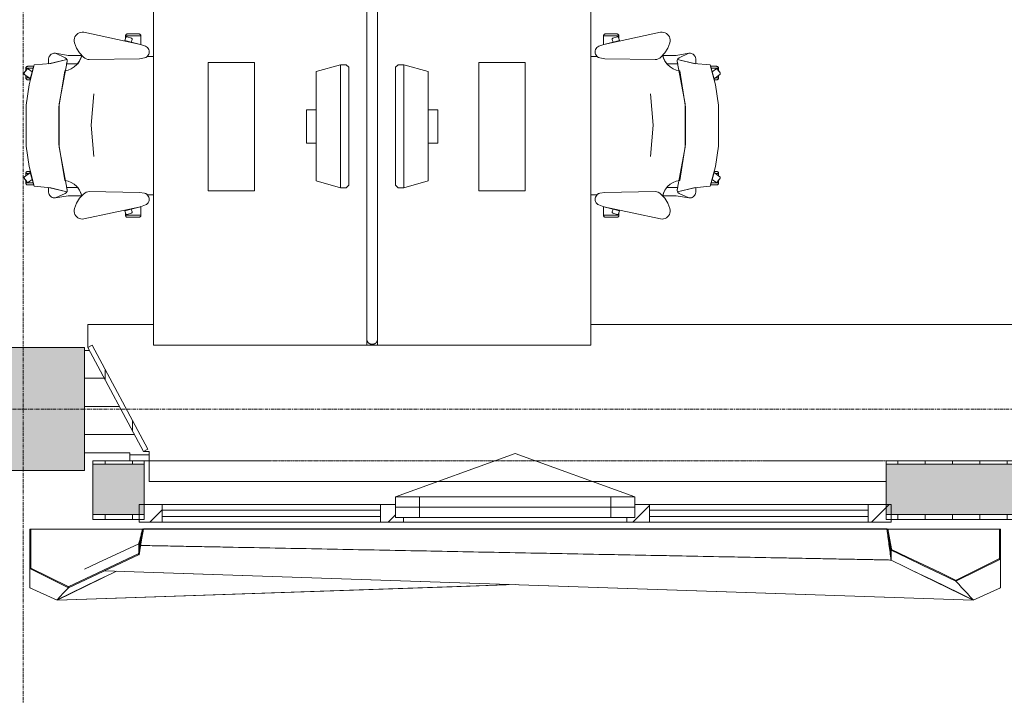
# Model space of a CAD drawing. Header units: millimetres. Extents: x -3388 to 301539, y -5590 to 54660.
# Tile 31 of 216: x 37788 to 41389, y 11552 to 14025. Entities that reach past the tile are written whole.
import ezdxf

# ---------------------------------------------------------------- set-up
doc = ezdxf.new("R2010")
doc.units = ezdxf.units.MM
doc.linetypes.add('Hidden_2', pattern=[2, 1, -1])
doc.linetypes.add('stramienlijn', pattern=[21, 12, -3, 3, -3])
for name, color, linetype, lineweight in [('A-DETL-MBND', 5, 'Continuous', 9), ('A-FLOR', 192, 'Continuous', 13), ('A-GENM', 13, 'Continuous', 9), ('A-GLAZ', 151, 'Continuous', 9), ('A-GLAZ-CURT', 52, 'Continuous', 9), ('A-GLAZ-CWMG', 51, 'Continuous', 9), ('A-WALL', 113, 'Continuous', 9), ('A-WALL-PATT', 111, 'Continuous', 18), ('I-FURN', 30, 'Continuous', 13), ('I-FURN-PNLS', 30, 'Continuous', 13), ('S-COLS', 52, 'Continuous', 13), ('S-GRID', 1, 'Continuous', 9)]:
    doc.layers.add(name, color=color, linetype=linetype, lineweight=lineweight)
pattern_1 = [(90, (41400, 12196), (-100, 6e-15), [])]

# ---------------------------------------------------------------- blocks, each defined once
blk = doc.blocks.new('Prefab_Betonkolom_Rechthoekig - Prefab kolom rechthoekig 450x450-1702233-4e verdieping - bouwdeel 3_ 4_ 5')
at = {"layer": 'S-COLS', "lineweight": 9}
blk.add_hatch(color=254, dxfattribs=at).paths.add_polyline_path([(-225, -225), (225, -225), (225, 225), (-225, 225)], flags=0)
at = {"layer": 'S-COLS', "color": 8, "lineweight": 9}
for p, q in [((225, 225), (-225, 225)), ((-225, 225), (-225, -225)), ((225, -225), (225, 225)), ((-225, -225), (225, -225))]:
    blk.add_line(p, q, dxfattribs=at)
blk = doc.blocks.new('stadhuis Zoetermeer_constructie_4_rvt-1-4e verdieping - bouwdeel 3_ 4_ 5')
at = {"layer": 'A-DETL-MBND', "color": 254}
for p, q in [((38190, 12440), (38025, 12440)), ((38190, 12432), (38190, 12440)), ((38190, 12410.5), (38190, 12432)), ((38261, 12432), (38190, 12432))]:
    blk.add_line(p, q, dxfattribs=at)
at = {"layer": 'A-FLOR', "color": 8, "lineweight": 9}
blk.add_line((38025, 12507), (38207.4, 12507), dxfattribs=at)
at = {"lineweight": 9, "rotation": 270.0000000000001}
blk.add_blockref('Prefab_Betonkolom_Rechthoekig - Prefab kolom rechthoekig 450x450-1702233-4e verdieping - bouwdeel 3_ 4_ 5', (37800, 12600), dxfattribs=at)
blk = doc.blocks.new('82_FUS_WPB_AV_oth_werkplekken - wp_dubbel _4 pers_-369125-4e verdieping - bouwdeel 3_ 4_ 5')
at = {"layer": 'I-FURN-PNLS', "color": 8, "lineweight": 9}
for p, q in [((2377.2, 20), (-781.3, 20)), ((-781.3, -20), (2377.2, -20))]:
    blk.add_line(p, q, dxfattribs=at)
for points, knots in [([(2377.2, 20), (2378.5, 20), (2381.1, 19.8), (2384.2, 18.8), (2386.3, 17.8), (2387.5, 17.1), (2388.4, 16.6), (2389.3, 16), (2390.1, 15.3), (2390.9, 14.6), (2391.7, 13.8), (2392.5, 12.9), (2393.2, 12), (2393.9, 11.1), (2394.5, 10), (2395.1, 8.9), (2395.6, 7.8), (2396.1, 6.6), (2396.5, 5.3), (2396.8, 4.1), (2397.1, 2.3), (2397.2, 0.9), (2397.2, 0)], [0, 0, 0, 0, 0.142857, 0.285714, 0.357143, 0.392857, 0.428571, 0.464286, 0.5, 0.535714, 0.571429, 0.607143, 0.642857, 0.678571, 0.714286, 0.75, 0.785714, 0.821429, 0.857143, 0.892857, 0.928571, 1, 1, 1, 1]), ([(2397.2, 0), (2397.2, -0.9), (2397.1, -2.3), (2396.8, -4.1), (2396.5, -5.3), (2396.1, -6.6), (2395.6, -7.8), (2395.1, -8.9), (2394.5, -10), (2393.9, -11.1), (2393.2, -12), (2392.5, -12.9), (2391.7, -13.8), (2390.9, -14.6), (2389.8, -15.5), (2388.7, -16.4), (2387.5, -17.1), (2386.3, -17.8), (2384.2, -18.8), (2381.1, -19.8), (2378.5, -20), (2377.2, -20)], [0, 0, 0, 0, 0.071429, 0.107143, 0.142857, 0.178571, 0.214286, 0.25, 0.285714, 0.321429, 0.357143, 0.392857, 0.428571, 0.464286, 0.5, 0.571429, 0.607143, 0.642857, 0.714286, 0.857143, 1, 1, 1, 1])]:
    blk.add_open_spline(points, degree=3, knots=knots, dxfattribs=at)
blk = doc.blocks.new('82_FU_WPB_SH_oth_bureau dubbel - overleg 2p 1600x1600x700-V264-4e verdieping - bouwdeel 3_ 4_ 5')
at = {"layer": 'I-FURN', "color": 8, "lineweight": 9}
for p, q in [((-800, 820), (-800, 40)), ((800, 820), (-800, 820)), ((800, 820), (-800, 820)), ((-800, 820), (-800, 40)), ((800, 40), (800, 820)), ((800, 40), (800, 820)), ((-235, 580), (-235, 410)), ((235, 580), (-235, 580)), ((235, 410), (235, 580)), ((-235, 410), (235, 410)), ((-60.8, 260), (-60.8, 225)), ((60.8, 260), (-60.8, 260)), ((60.8, 225), (60.8, 260)), ((-226.2, 135.5), (-201.2, 225)), ((-201.2, 225), (198.8, 225)), ((198.8, 225), (223.8, 135.5)), ((-226.2, 135.5), (223.8, 135.5)), ((-226.2, 115.5), (-226.2, 135.5)), ((-217, 105.5), (-226.2, 115.5)), ((223.8, 115.5), (214.5, 105.5)), ((223.8, 135.5), (223.8, 115.5)), ((214.5, 105.5), (-217, 105.5)), ((777.2, 40), (800, 40)), ((777.2, 40), (800, 40)), ((800, 40), (800, 0)), ((-800, -780), (-800, 0)), ((777.2, 0), (800, 0)), ((800, 0), (800, -780)), ((-800, 0), (-800, -780)), ((800, 0), (777.2, 0)), ((800, -780), (800, 0)), ((-217, -65.5), (-226.2, -75.5)), ((214.5, -65.5), (-217, -65.5)), ((223.8, -75.5), (214.5, -65.5)), ((-226.2, -75.5), (-226.2, -95.5)), ((-226.2, -95.5), (-201.2, -185)), ((-226.2, -95.5), (223.8, -95.5)), ((198.8, -185), (223.8, -95.5)), ((223.8, -95.5), (223.8, -75.5)), ((-201.2, -185), (198.8, -185)), ((-60.8, -220), (-60.8, -185)), ((60.8, -185), (60.8, -220)), ((60.8, -220), (-60.8, -220)), ((-235, -580), (-235, -410)), ((-235, -410), (235, -410)), ((235, -410), (235, -580)), ((235, -580), (-235, -580)), ((800, -780), (-800, -780)), ((-800, -780), (800, -780))]:
    blk.add_line(p, q, dxfattribs=at)
blk = doc.blocks.new('82_FU_WPB_SH_oth_bureaustoel - Medachair_dwg-4535414-4e verdieping - bouwdeel 3_ 4_ 5')
at = {"layer": 'I-FURN', "color": 8, "lineweight": 9, "flags": 128}
for points in [[(940.758, 324.147), (956.25, 302.822), (930.663, 296.398), (920.955, 309.759), (920.562, 310.431), (920.307, 311.165), (920.201, 311.936), (920.246, 312.713), (920.443, 313.465), (920.782, 314.165), (921.252, 314.785), (921.833, 315.302), (935.215, 325.024), (935.808, 325.381), (936.454, 325.628), (937.133, 325.76), (937.824, 325.773), (938.507, 325.664), (939.161, 325.439), (939.766, 325.104), (940.304, 324.669)], [(1315.08, 324.147), (1299.59, 302.822), (1325.17, 296.398), (1334.88, 309.759), (1335.27, 310.431), (1335.53, 311.165), (1335.64, 311.936), (1335.59, 312.713), (1335.39, 313.465), (1335.05, 314.165), (1334.58, 314.785), (1334, 315.302), (1320.62, 325.024), (1319.95, 325.418), (1319.21, 325.673), (1318.44, 325.779), (1317.67, 325.733), (1316.92, 325.537), (1316.22, 325.197), (1315.6, 324.728)], [(892.889, 168.223), (890.967, 168.059), (889.043, 168.196), (887.164, 168.631), (885.376, 169.354), (900.733, 228.425), (905.902, 289.24), (978.561, 307.639), (1052.71, 318.565), (1203.12, 318.565), (1277.28, 307.639), (1349.93, 289.24), (1355.1, 228.425), (1370.46, 169.354), (1368.67, 168.631), (1366.79, 168.196), (1364.87, 168.059), (1362.95, 168.223), (1207.14, 197.058), (1048.69, 197.058)], [(918.125, 319.565), (927.701, 319.565), (921.833, 315.302), (921.252, 314.785), (920.782, 314.165), (920.443, 313.465), (920.246, 312.713), (920.201, 311.936), (920.307, 311.165), (920.562, 310.431), (920.955, 309.759), (930.663, 296.398), (918.125, 292.89), (918.125, 319.565), (918.125, 292.89), (910.828, 290.739), (910.828, 312.214), (910.93, 313.488), (911.254, 314.724), (911.788, 315.885), (912.516, 316.936), (913.416, 317.843), (914.461, 318.579), (915.618, 319.121), (916.852, 319.453)], [(952.817, 319.565), (944.086, 319.565), (952.817, 307.547)], [(956.25, 302.822), (960.114, 303.709), (960.114, 312.214), (960.012, 313.488), (959.689, 314.724), (959.155, 315.885), (958.427, 316.936), (957.526, 317.842), (956.482, 318.578), (955.325, 319.121), (954.091, 319.453), (952.817, 319.565), (952.817, 307.547)], [(1299.59, 302.822), (1295.72, 303.709), (1295.72, 312.214), (1295.82, 313.488), (1296.15, 314.724), (1296.68, 315.885), (1297.41, 316.936), (1298.31, 317.842), (1299.35, 318.578), (1300.51, 319.121), (1301.75, 319.453), (1303.02, 319.565), (1303.02, 307.547)], [(1303.02, 319.565), (1311.75, 319.565), (1303.02, 307.547)], [(1337.71, 319.565), (1328.13, 319.565), (1334, 315.302), (1334.58, 314.785), (1335.05, 314.165), (1335.39, 313.465), (1335.59, 312.713), (1335.64, 311.936), (1335.53, 311.165), (1335.27, 310.431), (1334.88, 309.759), (1325.17, 296.398), (1337.71, 292.89), (1337.71, 319.565), (1337.71, 292.89), (1345.01, 290.739), (1345.01, 312.214), (1344.91, 313.488), (1344.58, 314.724), (1344.05, 315.885), (1343.32, 316.936), (1342.42, 317.843), (1341.38, 318.579), (1340.22, 319.121), (1338.98, 319.453)], [(885.376, 169.354), (901.933, 235.905), (883.884, 235.905), (878.925, 235.405), (875.362, 233.856), (872.064, 231.801), (869.103, 229.285), (866.877, 226.428), (865.11, 223.266), (863.842, 219.874), (863.209, 217.007), (863.006, 214.077), (863.24, 211.15), (879.412, 175.835), (880.431, 173.831), (881.796, 172.044), (883.463, 170.535)], [(871.242, 164.405), (863.24, 211.15), (879.412, 175.835), (880.505, 173.714), (881.986, 171.843), (883.8, 170.291), (885.878, 169.118), (888.143, 168.366), (890.51, 168.064), (892.892, 168.223), (901.41, 170.576), (901.218, 129.572), (891.954, 123.132), (881.803, 118.206), (871.01, 114.916)], [(1362.94, 168.223), (1354.43, 170.576), (1354.62, 129.572), (1363.88, 123.132), (1374.03, 118.206), (1384.83, 114.916), (1384.59, 164.405), (1392.6, 211.15), (1376.42, 175.835), (1375.41, 173.831), (1374.04, 172.044), (1372.37, 170.535), (1370.46, 169.354), (1368.67, 168.631), (1366.79, 168.196), (1364.87, 168.059)], [(824.403, 141.678), (818.953, 142.657), (813.415, 142.634), (807.972, 141.609), (802.805, 139.617), (798.084, 136.723), (793.963, 133.023), (790.58, 128.638), (788.046, 123.714), (786.445, 118.413), (785.829, 112.909), (786.219, 107.385), (831.099, -100.079), (837.63, -118.572), (839.728, -122.329), (842.495, -125.624), (845.834, -128.337), (849.625, -130.373), (853.732, -131.657), (858.007, -132.144), (862.297, -131.816), (866.449, -130.686), (870.313, -128.793), (873.751, -126.206), (876.639, -123.017), (878.875, -119.341), (880.377, -115.309), (883.676, -96.3046), (886.374, 87.0952), (885.563, 92.9865), (883.773, 98.6577), (881.055, 103.947), (877.488, 108.705), (862.019, 123.036), (844.106, 134.163)], [(1369.46, 87.0952), (1372.16, -96.3046), (1375.46, -115.309), (1376.96, -119.341), (1379.2, -123.017), (1382.09, -126.206), (1385.52, -128.793), (1389.39, -130.686), (1393.54, -131.816), (1397.83, -132.144), (1402.1, -131.657), (1406.21, -130.373), (1410, -128.337), (1413.34, -125.624), (1416.11, -122.329), (1418.21, -118.572), (1424.74, -100.079), (1469.62, 107.385), (1470.01, 112.909), (1469.39, 118.413), (1467.79, 123.714), (1465.26, 128.638), (1461.87, 133.023), (1457.75, 136.723), (1453.03, 139.617), (1447.86, 141.609), (1442.42, 142.634), (1436.88, 142.657), (1431.43, 141.678), (1411.73, 134.163), (1393.82, 123.036), (1378.35, 108.705), (1374.78, 103.947), (1372.06, 98.6577), (1370.27, 92.9865)], [(799.562, -101.355), (799.562, -45.6211), (798.289, -45.733), (797.055, -46.0653), (795.898, -46.6078), (794.853, -47.3438), (793.953, -48.2507), (793.225, -49.3008), (792.691, -50.4619), (792.368, -51.6983), (792.265, -52.9721), (792.265, -94.1338), (792.419, -95.5465), (792.843, -96.9028), (793.521, -98.1512), (794.429, -99.2443), (795.532, -100.141), (796.787, -100.807), (798.148, -101.216)], [(799.562, -45.5991), (807.31, -45.5991), (805.271, -46.2618), (804.634, -46.532), (804.054, -46.9088), (803.548, -47.3805), (803.132, -47.9329), (802.818, -48.5492), (802.616, -49.2106), (802.531, -49.8971), (802.568, -50.5879), (802.723, -51.2618), (807.834, -66.993), (808.146, -67.7056), (808.591, -68.3438), (809.152, -68.8829), (809.807, -69.3023), (810.531, -69.5858), (811.297, -69.7226), (812.075, -69.7073), (812.834, -69.5406), (822.297, -66.4659), (831.099, -100.057), (831.452, -101.333), (799.562, -101.333)], [(816.415, -42.6409), (805.266, -46.2635), (804.629, -46.5337), (804.049, -46.9104), (803.543, -47.3822), (803.127, -47.9346), (802.813, -48.5508), (802.61, -49.2123), (802.526, -49.8988), (802.562, -50.5895), (802.718, -51.2635), (807.829, -66.9946), (808.141, -67.7073), (808.586, -68.3455), (809.147, -68.8846), (809.802, -69.304), (810.526, -69.5875), (811.292, -69.7243), (812.07, -69.709), (812.829, -69.5423), (822.292, -66.4676)], [(1456.27, -45.5991), (1448.53, -45.5991), (1450.57, -46.2618), (1451.2, -46.532), (1451.78, -46.9088), (1452.29, -47.3805), (1452.7, -47.9329), (1453.02, -48.5492), (1453.22, -49.2106), (1453.3, -49.8971), (1453.27, -50.5879), (1453.11, -51.2618), (1448, -66.993), (1447.73, -67.6297), (1447.35, -68.2097), (1446.88, -68.7156), (1446.33, -69.1319), (1445.71, -69.4459), (1445.05, -69.6481), (1444.37, -69.7324), (1443.68, -69.6962), (1443, -69.5406), (1433.54, -66.4659), (1424.74, -100.057), (1424.38, -101.333), (1456.27, -101.333)], [(1439.42, -42.6409), (1450.57, -46.2635), (1451.21, -46.5337), (1451.79, -46.9104), (1452.29, -47.3822), (1452.71, -47.9346), (1453.02, -48.5508), (1453.23, -49.2123), (1453.31, -49.8988), (1453.27, -50.5895), (1453.12, -51.2635), (1448.01, -66.9946), (1447.69, -67.7073), (1447.25, -68.3455), (1446.69, -68.8846), (1446.03, -69.304), (1445.31, -69.5875), (1444.54, -69.7243), (1443.77, -69.709), (1443.01, -69.5423), (1433.54, -66.4676)], [(1456.27, -101.355), (1456.27, -45.6211), (1457.55, -45.733), (1458.78, -46.0653), (1459.94, -46.6078), (1460.98, -47.3438), (1461.88, -48.2507), (1462.61, -49.3008), (1463.14, -50.4619), (1463.47, -51.6983), (1463.57, -52.9721), (1463.57, -94.1338), (1463.42, -95.5465), (1462.99, -96.9028), (1462.31, -98.1512), (1461.41, -99.2443), (1460.3, -100.141), (1459.05, -100.807), (1457.69, -101.216)]]:
    blk.add_lwpolyline(points, close=True, dxfattribs=at)
for points in [[(1391.99, 219.874), (1392.63, 217.007), (1392.83, 214.077), (1392.6, 211.15), (1392.83, 214.077), (1392.63, 217.007), (1391.99, 219.874), (1390.73, 223.267), (1388.96, 226.428), (1386.73, 229.285), (1383.77, 231.802), (1380.47, 233.857), (1376.91, 235.406), (1371.95, 235.905), (1353.9, 235.905), (1370.46, 169.354), (1372.37, 170.535), (1374.04, 172.044), (1375.41, 173.831), (1376.42, 175.835), (1392.6, 211.15)], [(1375.46, -115.309), (1372.16, -96.3046), (1369.46, 87.0952), (1370.27, 92.9865), (1372.06, 98.6577), (1374.78, 103.947), (1378.35, 108.705), (1384.43, 115.005), (1372.33, 118.902), (1361.09, 124.852), (1351.07, 132.673), (1342.56, 142.125), (1335.84, 152.917), (1331.11, 164.717), (1328.51, 177.162), (1195.33, 198.061), (1060.51, 198.061), (927.325, 177.162), (924.726, 164.717), (919.993, 152.917), (913.272, 142.125), (904.769, 132.673), (894.746, 124.852), (883.511, 118.902), (871.409, 115.005), (877.488, 108.705), (881.055, 103.947), (883.773, 98.6577), (885.563, 92.9865), (886.374, 87.0952), (883.676, -96.3046), (880.377, -115.309), (879.012, -119.052), (877.014, -122.499), (874.445, -125.544), (874.7616, -147.7067)], [(1241.01, 70.5866), (1126.01, 80.6836), (1011.01, 70.5866)], [(1381.0744, -147.7067), (1381.39, -125.544), (1378.82, -122.499), (1376.82, -119.052), (1375.46, -115.309)]]:
    blk.add_lwpolyline(points, dxfattribs=at)
blk = doc.blocks.new('82_FU_WPB_SH_oth_bureaustoel - 82_FU_WPB_SH_oth_bureaustoel-362900-4e verdieping - bouwdeel 3_ 4_ 5')
blk.add_blockref('82_FU_WPB_SH_oth_bureaustoel - Medachair_dwg-4535414-4e verdieping - bouwdeel 3_ 4_ 5', (-1131.3, 47.7))
blk = doc.blocks.new('82_FU_WPB_SH_oth_bureaustoel - 82_FU_WPB_SH_oth_bureaustoel-4536425-4e verdieping - bouwdeel 3_ 4_ 5')
at = {"extrusion": (0, 0, -1), "zscale": -1, "rotation": 180}
blk.add_blockref('82_FU_WPB_SH_oth_bureaustoel - Medachair_dwg-4535414-4e verdieping - bouwdeel 3_ 4_ 5', (1131.3, -47.7), dxfattribs=at)
blk = doc.blocks.new('Stadhuis Zoetermeer_OTH_interieur_rvt-1-4e verdieping - bouwdeel 3_ 4_ 5')
at = {"color": 8, "lineweight": 9, "rotation": 270.0000000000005}
for name, p in [('82_FUS_WPB_AV_oth_werkplekken - wp_dubbel _4 pers_-369125-4e verdieping - bouwdeel 3_ 4_ 5', (39077, 15234.2)), ('82_FU_WPB_SH_oth_bureau dubbel - overleg 2p 1600x1600x700-V264-4e verdieping - bouwdeel 3_ 4_ 5', (39057, 13634.2)), ('82_FU_WPB_SH_oth_bureaustoel - 82_FU_WPB_SH_oth_bureaustoel-4536425-4e verdieping - bouwdeel 3_ 4_ 5', (38177, 13634.2)), ('82_FU_WPB_SH_oth_bureaustoel - 82_FU_WPB_SH_oth_bureaustoel-362900-4e verdieping - bouwdeel 3_ 4_ 5', (39977, 13634.2))]:
    blk.add_blockref(name, p, dxfattribs=at)
blk = doc.blocks.new('31_Gevelopening_v2 - Merk_A-01-2669966-4e verdieping - bouwdeel 3_ 4_ 5')
at = {"layer": 'A-GLAZ', "linetype": 'Hidden_2'}
for p, q in [((1357, -107.3), (-1357, -107.3)), ((-908.3, -107.3), (-1336.2, -107.3)), ((1336.2, -107.3), (908.3, -107.3)), ((1339, -107.3), (1357, -107.3)), ((1357, -107.3), (1339, -107.3))]:
    blk.add_line(p, q, dxfattribs=at)
blk = doc.blocks.new('00_kader 3550x3250 - 00_kader 3550x3250-1954349-4e verdieping - bouwdeel 3_ 4_ 5')
at = {"layer": 'A-GENM'}
for points in [[(37825, 12015.9), (37828, 12015.9), (37828, 12161), (37825, 12161), (37825, 12136.8)], [(38225, 12067), (38240, 12161), (38237, 12161.5), (38222, 12067.4)], [(37965.6, 11946.1), (38225, 12068.1), (38223.7, 12070.8), (37964.3, 11948.8)], [(37965.6, 11946.1), (37966.9, 11948.8), (37826.3, 12018.6), (37825, 12015.9), (37849.7, 12003.6)]]:
    blk.add_hatch(color=256, dxfattribs=at).paths.add_polyline_path(points, flags=0)
at = {"layer": 'A-GENM', "lineweight": 13}
for p, q in [((37828, 12161), (37825, 12161)), ((37825, 12161), (37825, 12015.9)), ((37828, 12015.9), (37828, 12161)), ((38240, 12161), (38237, 12161.5)), ((38222.5, 12070.2), (38222, 12067.4)), ((38222, 12067.4), (38225, 12067)), ((37826.3, 12018.6), (37825, 12015.9)), ((37825, 12015.9), (37965.6, 11946.1)), ((37825, 12015.9), (37828, 12015.9)), ((37966.9, 11948.8), (37826.3, 12018.6)), ((37964.3, 11948.8), (37965.6, 11946.1)), ((37965.6, 11946.1), (37966.9, 11948.8))]:
    blk.add_line(p, q, dxfattribs=at)
at = {"layer": 'A-GENM'}
for p, q in [((38237, 12161), (37828, 12161)), ((38237.1, 12161.7), (38240, 12161)), ((38240, 12161), (38237.1, 12161.7)), ((38240, 12161), (38240, 12161)), ((41372, 12161), (40963.1, 12161)), ((38223.7, 12104.1), (38223.7, 12106.7)), ((38223.7, 12103.4), (38225, 12104)), ((38223.7, 12103.1), (38225.1, 12103.7)), ((38224.2, 12105.6), (38225, 12104)), ((38225, 12103.5), (38225, 12101)), ((38225, 12103.2), (38225, 12100.3)), ((38225, 12101), (38223.7, 12101.3)), ((38225, 12101), (38223.7, 12100.4)), ((38223.7, 12094.7), (38223.7, 12096.9)), ((38223.7, 12081.4), (38223.7, 12082.7)), ((38223.7, 12078), (38223.7, 12079.7)), ((38227.4, 12101), (38225, 12101)), ((38225, 12090.9), (38225, 12088.9)), ((38225, 12088.5), (38225, 12086)), ((40975, 12047.5), (38230.4, 12100.9)), ((38098.3, 12008.5), (41275, 11900.9)), ((41275, 11900.9), (41045.2, 12013.2)), ((41375, 11946), (41275, 11900.9)), ((41375.1, 11948.7), (41375, 11946))]:
    blk.add_line(p, q, dxfattribs=at)
at = {"layer": 'A-GENM', "lineweight": 13, "flags": 128}
for points in [[(38237, 12161.5), (38229.5, 12114.5), (38222.5, 12070.2)], [(38225, 12067), (38232.5, 12114), (38240, 12161)], [(38223.7, 12070.8), (38158.9, 12040.3), (38094, 12009.8), (38029.2, 11979.3), (37964.3, 11948.8)], [(37965.6, 11946.1), (38030.5, 11976.6), (38095.3, 12007.1), (38160.2, 12037.6), (38225, 12068.1)], [(38225, 12068.1), (38224.4, 12069.4), (38223.7, 12070.8)]]:
    blk.add_lwpolyline(points, dxfattribs=at)
at = {"layer": 'A-GENM', "flags": 128}
for points in [[(38223.7, 12106.7), (38173.7, 12083.4), (38123.7, 12060.2), (38073.7, 12036.9), (38024.5, 12014.1)], [(38223.7, 12097.7), (38223.7, 12100.7), (38223.7, 12103.2)], [(38223.7, 12084.1), (38223.7, 12088.7), (38223.7, 12093.1)], [(38225, 12099.9), (38225, 12098), (38225, 12092)], [(41275, 11900.9), (40913.9, 11913.1), (40552.8, 11925.3), (40191.7, 11937.6), (39830.6, 11949.8), (39469.4, 11962), (39108.3, 11974.3), (38747.2, 11986.5), (38386.1, 11998.8), (38098.3, 12008.5)]]:
    blk.add_lwpolyline(points, dxfattribs=at)
at = {"layer": 'A-GENM'}
for points, knots in [([(38237.1, 12161.7), (38236.8, 12160.5), (38236.2, 12158), (38234.9, 12153), (38232.7, 12144.2), (38230.2, 12134.2), (38227.7, 12124.2), (38225.8, 12116.7), (38224.4, 12110.8), (38223.5, 12107.4), (38223.3, 12106.5)], [0, 0, 0, 0, 0.0625, 0.125, 0.25, 0.5, 0.625, 0.75, 0.875, 0.9206891, 0.9206891, 0.9206891, 0.9206891]), ([(38237, 12161.5), (38237, 12161.5), (38237.1, 12161.6), (38237.1, 12161.6), (38237.1, 12161.6), (38237.1, 12161.7), (38237.1, 12161.7), (38237.1, 12161.7), (38237.1, 12161.7), (38237.1, 12161.7), (38237.1, 12161.7), (38237.1, 12161.7), (38237.1, 12161.7)], [0.3333333, 0.3333333, 0.3333333, 0.3333333, 0.5, 0.6666667, 0.75, 0.8333333, 0.875, 0.9166667, 0.9583333, 0.9791667, 0.9895833, 1, 1, 1, 1]), ([(38240, 12161.7), (38246.3, 12161.7), (38258.9, 12161.7), (38284.1, 12161.7), (38328.1, 12161.7), (38391.1, 12161.7), (38466.7, 12161.7), (38567.4, 12161.7), (38693.3, 12161.6), (38894.8, 12161.6), (39146.7, 12161.6), (39448.9, 12161.5), (39751.1, 12161.5), (40053.3, 12161.5), (40305.2, 12161.4), (40506.7, 12161.4), (40632.6, 12161.4), (40733.3, 12161.4), (40808.9, 12161.4), (40871.9, 12161.4), (40915.9, 12161.4), (40941.1, 12161.4), (40953.7, 12161.4), (40960, 12161.4)], [0, 0, 0, 0, 0.006944, 0.013889, 0.027778, 0.055556, 0.083333, 0.111111, 0.166667, 0.222222, 0.333333, 0.444444, 0.555556, 0.666667, 0.777778, 0.833333, 0.888889, 0.916667, 0.944444, 0.972222, 0.986111, 0.993056, 1, 1, 1, 1]), ([(40960, 12161), (40956.8, 12161), (40950.6, 12161), (40938, 12161), (40915.9, 12161), (40884.4, 12161), (40846.7, 12161), (40796.3, 12161), (40733.3, 12161), (40632.6, 12161), (40506.7, 12161), (40355.6, 12161), (40204.4, 12161), (40003, 12161), (39751.1, 12161), (39448.9, 12161), (39197, 12161), (38995.6, 12161), (38844.4, 12161), (38693.3, 12161), (38567.4, 12161), (38466.7, 12161), (38391.1, 12161), (38328.1, 12161), (38284.1, 12161), (38258.9, 12161), (38246.3, 12161), (38240, 12161)], [0, 0, 0, 0, 0.0034722, 0.0069444, 0.0138889, 0.0277778, 0.0416667, 0.0555556, 0.0833333, 0.1111111, 0.1666667, 0.2222222, 0.2777778, 0.3333333, 0.4444444, 0.5555556, 0.6666667, 0.7222222, 0.7777778, 0.8333333, 0.8888889, 0.9166667, 0.9444444, 0.9722222, 0.9861111, 0.9930556, 1, 1, 1, 1]), ([(40960.2, 12160), (40960.7, 12155.8), (40961.9, 12146.8), (40964.4, 12128.3), (40967.5, 12104.7), (40970.6, 12081), (40973, 12062.9), (40974.2, 12054.2), (40974.7, 12050.2)], [0.0119094, 0.0119094, 0.0119094, 0.0119094, 0.125, 0.25, 0.5, 0.75, 0.875, 0.9795004, 0.9795004, 0.9795004, 0.9795004]), ([(38225.5, 12103.7), (38226, 12105.6), (38227.1, 12109.9), (38228.8, 12116.7), (38230.4, 12123.4), (38231.5, 12127.6), (38231.9, 12129.3)], [0.0332338, 0.0332338, 0.0332338, 0.0332338, 0.125, 0.25, 0.375, 0.4604208, 0.4604208, 0.4604208, 0.4604208]), ([(38231.6, 12127.4), (38231.3, 12126.1), (38230.3, 12122.3), (38228.7, 12116), (38227.2, 12109.7), (38226.2, 12106), (38225.9, 12104.7)], [0.5592253, 0.5592253, 0.5592253, 0.5592253, 0.625, 0.75, 0.875, 0.9383096, 0.9383096, 0.9383096, 0.9383096]), ([(38225.9, 12104.7), (38225.9, 12104.7), (38226.2, 12106), (38227.2, 12109.7), (38228.7, 12116), (38230.3, 12122.3), (38231.3, 12126.1), (38231.6, 12127.4)], [0.0617045, 0.0617045, 0.0617045, 0.0617045, 0.0625, 0.125, 0.25, 0.375, 0.4408369, 0.4408369, 0.4408369, 0.4408369]), ([(38225, 12091.4), (38225, 12091.8), (38225, 12093.1), (38225, 12094.9), (38225, 12096.7), (38225, 12098.2), (38225, 12099.2), (38225, 12099.8), (38225, 12099.9)], [0.7174904, 0.7174904, 0.7174904, 0.7174904, 0.75, 0.8333333, 0.875, 0.9166667, 0.9583333, 0.9672369, 0.9672369, 0.9672369, 0.9672369]), ([(38230.4, 12100.9), (38235, 12100.8), (38245.9, 12100.6), (38269.6, 12100.1), (38314.1, 12099.3), (38377.8, 12098), (38454.2, 12096.5), (38556, 12094.6), (38683.3, 12092.1), (38836.1, 12089.1), (38988.9, 12086.1), (39192.6, 12082.2), (39447.2, 12077.2), (39752.8, 12071.3), (40058.3, 12065.4), (40313, 12060.4), (40516.7, 12056.4), (40644, 12054), (40745.8, 12052), (40822.2, 12050.5), (40885.9, 12049.3), (40930.4, 12048.4), (40955.9, 12047.9), (40968.6, 12047.6), (40975, 12047.5)], [0.0019687, 0.0019687, 0.0019687, 0.0019687, 0.0069444, 0.0138889, 0.0277778, 0.0555556, 0.0833333, 0.1111111, 0.1666667, 0.2222222, 0.2777778, 0.3333333, 0.4444444, 0.5555556, 0.6666667, 0.7777778, 0.8333333, 0.8888889, 0.9166667, 0.9444444, 0.9722222, 0.9861111, 0.9930556, 1, 1, 1, 1])]:
    blk.add_open_spline(points, degree=3, knots=knots, dxfattribs=at)
for points in [[(40975, 12047.5), (40973.8, 12057), (40971.2, 12075.9), (40967.5, 12104.3), (40963.8, 12132.6), (40961.2, 12151.5), (40960, 12161)], [(38225.8, 12104.1), (38225.5, 12103.1), (38225.2, 12102.1), (38225, 12101)], [(38225, 12101), (38225.3, 12102.1), (38225.5, 12103.1), (38225.8, 12104.1)], [(38225, 12101), (38225.8, 12101), (38226.6, 12101), (38227.4, 12101)], [(38225, 12089.7), (38225, 12090.1), (38225, 12090.5), (38225, 12090.9)], [(38225, 12086), (38225, 12086.8), (38225, 12087.6), (38225, 12088.5)]]:
    blk.add_open_spline(points, degree=3, dxfattribs=at)
blk = doc.blocks.new('00_kader 3550x3250 - 00_kader 3550x3250-V33-4e verdieping - bouwdeel 3_ 4_ 5')
at = {"layer": 'A-GENM'}
for points in [[(40975, 12081.3), (40977.9, 12081.9), (40962.9, 12161.6), (40960, 12161), (40967.5, 12121.2)], [(41372, 12051.1), (41375, 12051.1), (41375, 12161), (41372, 12161), (41372, 12136.8)], [(41212.2, 11970.3), (41213.5, 11973.1), (40976.3, 12085.9), (40975, 12083.2), (41207.9, 11972.4)], [(41212.2, 11970.3), (41375, 12051.1), (41373.7, 12053.8), (41210.9, 11973)]]:
    blk.add_hatch(color=256, dxfattribs=at).paths.add_polyline_path(points, flags=0)
at = {"layer": 'A-GENM', "lineweight": 13}
for p, q in [((40962.9, 12161.6), (40960, 12161)), ((41372, 12161), (41372, 12051.1)), ((41375, 12161), (41372, 12161)), ((41375, 12051.1), (41375, 12161)), ((40975, 12081.3), (40977.9, 12081.9)), ((41373.7, 12053.8), (41210.9, 11973)), ((41212.2, 11970.3), (41375, 12051.1)), ((41372, 12051.1), (41375, 12051.1)), ((41375, 12051.1), (41373.7, 12053.8)), ((41210.9, 11973), (41212.2, 11970.3)), ((41212.2, 11970.3), (41213.5, 11973.1))]:
    blk.add_line(p, q, dxfattribs=at)
at = {"layer": 'A-GENM'}
for p, q in [((40960, 12161), (40960, 12161)), ((40960, 12161), (40960, 12161)), ((40963, 12161.4), (40963, 12161.5)), ((40975, 12081.3), (40975, 12077.2)), ((40975, 12053.2), (40975, 12050.4)), ((40975, 12048.8), (40975, 12047.2)), ((41375, 12051.1), (41375, 11946)), ((41372, 11944.7), (41375, 11946))]:
    blk.add_line(p, q, dxfattribs=at)
at = {"layer": 'A-GENM', "lineweight": 13, "flags": 128}
for points in [[(40960, 12161), (40967.5, 12121.2), (40975, 12081.3)], [(40977.9, 12081.9), (40970.5, 12121.7), (40962.9, 12161.6)], [(40976.3, 12085.9), (40975.6, 12084.6), (40975, 12083.2)], [(40975, 12083.2), (41034.3, 12055), (41093.6, 12026.8), (41152.9, 11998.6), (41212.2, 11970.3)], [(41213.5, 11973.1), (41154.2, 12001.3), (41094.9, 12029.5), (41035.6, 12057.7), (40976.3, 12085.9)]]:
    blk.add_lwpolyline(points, dxfattribs=at)
at = {"layer": 'A-GENM', "flags": 128}
for points in [[(40975, 12075.6), (40975, 12071.2), (40975, 12065.2), (40975, 12059.2), (40975, 12057.2)], [(40975, 12047.2), (41025, 12023), (41045.2, 12013.2)], [(41375, 11946), (41375, 11963.5), (41375, 11981), (41375, 11998.6), (41375, 12016.1), (41375, 12033.6), (41375, 12051.1)], [(41045.2, 12013.2), (41075, 11998.8), (41125, 11974.5), (41175, 11950.3), (41225, 11926), (41273.7, 11902.4)], [(41275, 11901.8), (41264.5, 11913.2), (41254.1, 11924.6), (41243.6, 11936.1), (41233.1, 11947.5), (41222.7, 11958.9), (41212.2, 11970.3)], [(41212.2, 11970.3), (41222.7, 11958.9), (41233.1, 11947.5), (41243.6, 11936.1), (41254.1, 11924.6), (41264.5, 11913.2), (41275, 11901.8)]]:
    blk.add_lwpolyline(points, dxfattribs=at)
at = {"layer": 'A-GENM'}
blk.add_open_spline([(40960, 12161), (40961.3, 12151.5), (40963.7, 12132.6), (40967.5, 12104.1), (40971.3, 12075.7), (40973.7, 12056.8), (40975, 12047.3)], degree=3, dxfattribs=at)
for points, knots in [([(40971.9, 12094.1), (40971.4, 12097.6), (40970.8, 12102), (40970.2, 12106.4), (40970.1, 12107.3)], [0.4080194, 0.4080194, 0.4080194, 0.4080194, 0.5, 0.5245072, 0.5245072, 0.5245072, 0.5245072]), ([(40975, 12070.2), (40974.7, 12072.2), (40973.8, 12079.5), (40972.8, 12086.9), (40972.1, 12092.3)], [0.198196, 0.198196, 0.198196, 0.198196, 0.25, 0.3923067, 0.3923067, 0.3923067, 0.3923067]), ([(40975, 12047.3), (40975, 12047.4), (40975, 12047.6), (40975, 12048.1), (40975, 12048.9), (40975, 12050.1), (40975, 12051.5), (40975, 12053.4), (40975, 12055.8), (40975, 12059.6), (40975, 12064.3), (40975, 12070), (40975, 12075.6), (40975, 12079.4), (40975, 12081.3)], [0, 0, 0, 0, 0.010417, 0.020833, 0.041667, 0.083333, 0.125, 0.166667, 0.25, 0.333333, 0.5, 0.666667, 0.833333, 1, 1, 1, 1])]:
    blk.add_open_spline(points, degree=3, knots=knots, dxfattribs=at)
blk = doc.blocks.new('00_kader 3550x3250 - 00_kader 3550x3250-V35-4e verdieping - bouwdeel 3_ 4_ 5')
at = {"layer": 'A-DETL-MBND'}
for p, q in [((38237.1, 12161.7), (38240, 12161)), ((38237.1, 12161.7), (38239.8, 12161)), ((37825, 11946), (37825, 12015.9)), ((37825, 11946), (37828, 11944.7))]:
    blk.add_line(p, q, dxfattribs=at)
at = {"layer": 'A-DETL-MBND', "flags": 128}
for points in [[(37825, 12015.9), (37825, 12004.3), (37825, 11984.9), (37825, 11965.4), (37825, 11946)], [(37925, 11901.8), (37975, 11926), (38025, 11950.3), (38075, 11974.5), (38125, 11998.8), (38142.1, 12007)], [(37965.6, 11946.1), (37958.3, 11938.2), (37947.2, 11926), (37936.1, 11913.9), (37925, 11901.8)], [(37925, 11901.8), (37936.1, 11913.9), (37947.2, 11926), (37958.3, 11938.2), (37965.6, 11946.1)]]:
    blk.add_lwpolyline(points, dxfattribs=at)
at = {"layer": 'A-DETL-MBND'}
blk.add_open_spline([(40960, 12161.4), (40953.7, 12161.4), (40946.2, 12161.4), (40938.7, 12161.4), (40937.4, 12161.4)], degree=3, knots=[0, 0, 0, 0, 0.006944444, 0.008302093, 0.008302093, 0.008302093, 0.008302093], dxfattribs=at)
blk = doc.blocks.new('00_kader 3550x3250 - 00_kader 3550x3250-V36-4e verdieping - bouwdeel 3_ 4_ 5')
at = {"layer": 'A-DETL-MBND'}
for p, q in [((40962.9, 12161.7), (40960.1, 12161)), ((40962.9, 12161.7), (40960.1, 12161)), ((40963, 12161.4), (40963, 12161.5)), ((38142.2, 12007), (37925, 11900.9)), ((37825, 11946), (37824.9, 11948.7)), ((37925, 11900.9), (37825, 11946)), ((37925, 11900.9), (39600, 11957.6))]:
    blk.add_line(p, q, dxfattribs=at)
at = {"layer": 'A-DETL-MBND', "flags": 128}
blk.add_lwpolyline([(39600, 11957.6), (39369.4, 11949.8), (39008.3, 11937.6), (38647.2, 11925.3), (38286.1, 11913.1), (37925, 11900.9)], dxfattribs=at)
at = {"layer": 'A-DETL-MBND'}
for points, knots in [([(39788.9, 12161.5), (39877, 12161.5), (40065.9, 12161.6), (40305.2, 12161.6), (40506.7, 12161.6), (40632.6, 12161.7), (40733.3, 12161.7), (40808.9, 12161.7), (40871.9, 12161.7), (40915.9, 12161.7), (40941.1, 12161.7), (40953.7, 12161.7), (40960, 12161.7)], [0.569446, 0.569446, 0.569446, 0.569446, 0.6666667, 0.7777778, 0.8333333, 0.8888889, 0.9166667, 0.9444444, 0.9722222, 0.9861111, 0.9930556, 1, 1, 1, 1]), ([(40962.9, 12161.7), (40962.9, 12161.7), (40962.9, 12161.7), (40962.9, 12161.7), (40962.9, 12161.7), (40962.9, 12161.7), (40962.9, 12161.7), (40962.9, 12161.7), (40962.9, 12161.6), (40962.9, 12161.6), (40962.9, 12161.6)], [0, 0, 0, 0, 0.0069444, 0.0138889, 0.0277778, 0.0555556, 0.0833333, 0.1111111, 0.1666667, 0.2222222, 0.2222222, 0.2222222, 0.2222222])]:
    blk.add_open_spline(points, degree=3, knots=knots, dxfattribs=at)
blk = doc.blocks.new('Rectangular Mullion - 31_CWM_065x84-2930151-4e verdieping - bouwdeel 3_ 4_ 5')
at = {"layer": 'A-GLAZ-CWMG'}
for p, q in [((43692, 12251), (44491, 12251)), ((43692, 12186), (44491, 12186))]:
    blk.add_line(p, q, dxfattribs=at)
blk = doc.blocks.new('Rectangular Mullion - 31_CWM_065x84-V37-4e verdieping - bouwdeel 3_ 4_ 5')
at = {"layer": 'A-GLAZ-CWMG'}
h = blk.add_hatch(dxfattribs=at)
h.set_pattern_fill('FP_40', color=256, style=0, pattern_type=2)
h.set_pattern_definition([(45, (-40975, -12218.5), (-449.013, 449.013), []), (45, (-40816.25, -12218.5), (6e-14, 898.026), []), (45, (-41133.75, -12218.5), (6e-14, 898.026), [])])
h.paths.add_polyline_path([(-84, -32.5), (0, -32.5), (0, 32.5), (-84, 32.5)], flags=0)
at = {"layer": 'A-GLAZ-CWMG', "lineweight": 18}
for p, q in [((0, 32.5), (-84, 32.5)), ((-84, 32.5), (-84, -32.5)), ((0, -32.5), (0, 32.5)), ((-84, -32.5), (0, -32.5))]:
    blk.add_line(p, q, dxfattribs=at)
blk = doc.blocks.new('System Panel - 31_CWP_glas_gevel-3643622-4e verdieping - bouwdeel 3_ 4_ 5')
at = {"layer": 'A-GLAZ-CURT', "lineweight": 13}
for p, q in [((399.5, 12), (-399.5, 12)), ((-399.5, 12), (-399.5, -12)), ((399.5, -12), (399.5, 12)), ((-399.5, -12), (399.5, -12))]:
    blk.add_line(p, q, dxfattribs=at)
blk = doc.blocks.new('31_WI_raam_1 - raam KADER GEVEL-3643624-4e verdieping - bouwdeel 3_ 4_ 5')
at = {"layer": 'A-GLAZ'}
for p, q in [((-350, 15), (-438, 15)), ((-438, 15), (-438, -60)), ((-350, -60), (-350, 15)), ((438, 15), (350, 15)), ((350, 15), (350, -60)), ((438, -60), (438, 15)), ((-438, -60), (-350, -60)), ((350, -60), (438, -60))]:
    blk.add_line(p, q, dxfattribs=at)
at = {"layer": 'A-GLAZ', "lineweight": 13}
for p, q in [((-438, -22.5), (-438, 15)), ((-438, 15), (438, 15)), ((438, 15), (438, -22.5)), ((438, -22.5), (-438, -22.5)), ((-438, -60), (-438, -22.5)), ((-438, -22.5), (438, -22.5)), ((438, -22.5), (438, -60)), ((438, -60), (-438, -60))]:
    blk.add_line(p, q, dxfattribs=at)
blk = doc.blocks.new('Rectangular Mullion - 31_CWM_065x84-V38-4e verdieping - bouwdeel 3_ 4_ 5')
at = {"layer": 'A-GLAZ-CWMG'}
h = blk.add_hatch(dxfattribs=at)
h.set_pattern_fill('FP_41', color=256, style=0, pattern_type=2)
h.set_pattern_definition([(135, (38225, -12218.5), (-449.013, -449.013), []), (135, (38066.25, -12218.5), (-898.026, 6e-14), []), (135, (38383.75, -12218.5), (-898.026, 6e-14), [])])
h.paths.add_polyline_path([(0, -32.5), (-84, -32.5), (-84, 32.5), (0, 32.5)], flags=0)
at = {"layer": 'A-GLAZ-CWMG', "lineweight": 18}
for p, q in [((-84, 32.5), (0, 32.5)), ((-84, -32.5), (-84, 32.5)), ((0, 32.5), (0, -32.5)), ((0, -32.5), (-84, -32.5))]:
    blk.add_line(p, q, dxfattribs=at)
blk = doc.blocks.new('Rectangular Mullion - 31_CWM_065x84-V39-4e verdieping - bouwdeel 3_ 4_ 5')
at = {"layer": 'A-GLAZ-CWMG'}
h = blk.add_hatch(dxfattribs=at)
h.set_pattern_fill('FP_42', color=256, style=0, pattern_type=2)
h.set_pattern_definition([(135, (40050, -12218.5), (-449.013, -449.013), []), (135, (39891.25, -12218.5), (-898.026, 6e-14), []), (135, (40208.75, -12218.5), (-898.026, 6e-14), [])])
h.paths.add_polyline_path([(12, -32.5), (-42, -32.5), (-42, 32.5), (12, 32.5), (12, -15), (42, -15), (42, -32.5)], flags=0)
at = {"layer": 'A-GLAZ-CWMG', "lineweight": 18}
for p, q in [((-42, 32.5), (12, 32.5)), ((-42, -32.5), (-42, 32.5)), ((42, -32.5), (-42, -32.5)), ((42, -15), (42, -32.5))]:
    blk.add_line(p, q, dxfattribs=at)
blk = doc.blocks.new('Rectangular Mullion - 31_CWM_065x84-2930152-4e verdieping - bouwdeel 3_ 4_ 5')
at = {"layer": 'A-GLAZ-CWMG'}
for p, q in [((41909, 12251), (42708, 12251)), ((41909, 12186), (42708, 12186))]:
    blk.add_line(p, q, dxfattribs=at)
blk = doc.blocks.new('Rectangular Mullion - 31_CWM_065x84-V40-4e verdieping - bouwdeel 3_ 4_ 5')
at = {"layer": 'A-GLAZ-CWMG'}
h = blk.add_hatch(dxfattribs=at)
h.set_pattern_fill('FP_43', color=256, style=0, pattern_type=2)
h.set_pattern_definition([(135, (39150, -12218.5), (-449.013, -449.013), []), (135, (38991.25, -12218.5), (-898.026, 6e-14), []), (135, (39308.75, -12218.5), (-898.026, 6e-14), [])])
h.paths.add_polyline_path([(-12, -32.5), (-42, -32.5), (-42, -15), (-12, -15), (-12, 32.5), (42, 32.5), (42, -32.5)], flags=0)
at = {"layer": 'A-GLAZ-CWMG', "lineweight": 18}
for p, q in [((-12, 32.5), (42, 32.5)), ((42, 32.5), (42, -32.5)), ((-42, -32.5), (-42, -15)), ((42, -32.5), (-42, -32.5))]:
    blk.add_line(p, q, dxfattribs=at)
blk = doc.blocks.new('Rectangular Mullion - 31_CWM_065x84-2930149-4e verdieping - bouwdeel 3_ 4_ 5')
at = {"layer": 'A-GLAZ-CWMG'}
blk.add_line((43608, 12186), (42792, 12186), dxfattribs=at)
blk = doc.blocks.new('BI val - BI val-3643697-4e verdieping - bouwdeel 3_ 4_ 5')
at = {"layer": 'A-GLAZ', "lineweight": 13}
for p in [(-438, 37.5), (438, 37.5)]:
    blk.add_line(p, (0, 196.9), dxfattribs=at)

msp = doc.modelspace()

# ---------------------------------------------------------------- hatches: boundary and pattern name
at = {"layer": 'A-WALL'}
h = msp.add_hatch(dxfattribs=at)
h.set_pattern_fill('FP_7', color=256, style=0, pattern_type=2)
h.set_pattern_definition([(90, (0, 0), (-100, 6e-15), [])])
h.paths.add_polyline_path([(38240.5719, 12445.0177), (38256.4384, 12453.518), (38052.8676, 12833.5009), (38037.0011, 12825.0006), (38172.9941, 12571.1576)], flags=0)
h.paths.add_polyline_path([(44559.4303, 12445.0177), (44763.0011, 12825.0006), (44747.1346, 12833.5009), (44543.5638, 12453.518)], flags=0)
at = {"layer": 'A-WALL-PATT', "lineweight": 9}
h = msp.add_hatch(dxfattribs=at)
h.set_pattern_fill('FP_8', color=256, angle=-90, style=0, pattern_type=2)
h.set_pattern_definition(pattern_1)
h.paths.add_polyline_path([(41273.7025, 12398), (41843, 12398), (41843, 12410.5), (40957, 12410.5), (40957, 12398), (41010.3188, 12398)], flags=0)
h.paths.add_polyline_path([(38243, 12398), (38243, 12410.5), (38055, 12410.5), (38055, 12398), (38113.0979, 12398)], flags=0)
h.paths.add_polyline_path([(44745, 12398), (44745, 12410.5), (44557, 12410.5), (44557, 12398), (44697.6908, 12398)], flags=0)
at = {"layer": 'A-WALL-PATT', "lineweight": 5}
h = msp.add_hatch(color=256, dxfattribs=at)
h.paths.add_polyline_path([(44697.6908, 12214), (44745, 12214), (44745, 12398), (44557, 12398), (44557, 12214)], flags=0)
h.paths.add_polyline_path([(38243, 12214), (38243, 12398), (38055, 12398), (38055, 12214), (38113.0979, 12214)], flags=0)
h.paths.add_polyline_path([(40957, 12214), (41843, 12214), (41843, 12398), (40957, 12398)], flags=0)
at = {"layer": 'A-WALL-PATT', "lineweight": 9}
h = msp.add_hatch(dxfattribs=at)
h.set_pattern_fill('FP_8', color=256, angle=-90, style=0, pattern_type=2)
h.set_pattern_definition(pattern_1)
h.paths.add_polyline_path([(44697.6908, 12196), (44745, 12196), (44745, 12214), (44557, 12214), (44557, 12196)], flags=0)
h.paths.add_polyline_path([(38243, 12196), (38243, 12214), (38055, 12214), (38055, 12196), (38113.0979, 12196)], flags=0)
h.paths.add_polyline_path([(40957, 12196), (41843, 12196), (41843, 12214), (40957, 12214)], flags=0)

# ---------------------------------------------------------------- linework, layer by layer
at = {"layer": 'A-FLOR', "color": 55, "lineweight": 9}
msp.add_line((38025, 12610), (38152.1848, 12610), dxfattribs=at)
at = {"layer": 'A-WALL'}
for p, q in [((38037.0011, 12909.9996), (38037.0011, 12825.0006)), ((38276.9746, 12909.9996), (38037.0011, 12909.9996)), ((41876.9746, 12909.9996), (39876.9746, 12909.9996)), ((38025, 12815), (38042.3588, 12815)), ((38097.0039, 12713), (38025, 12713)), ((38240.5818, 12444.9993), (38261.0011, 12444.9993)), ((38261.0011, 12444.9993), (38261.0011, 12334.9993)), ((38243, 12410.5), (38261.0011, 12410.5)), ((38261.0011, 12334.9993), (40957, 12334.9993))]:
    msp.add_line(p, q, dxfattribs=at)
at = {"layer": 'A-WALL', "lineweight": 18}
for p, q in [((38052.8676, 12833.5009), (38037.0011, 12825.0006)), ((38037.0011, 12825.0006), (38240.5719, 12445.0177)), ((38256.4384, 12453.518), (38052.8676, 12833.5009)), ((38240.5719, 12445.0177), (38256.4384, 12453.518)), ((38243, 12410.5), (38055, 12410.5)), ((38055, 12410.5), (38055, 12196)), ((38243, 12398), (38055, 12398)), ((38243, 12196), (38243, 12410.5)), ((41843, 12410.5), (40957, 12410.5)), ((40957, 12410.5), (40957, 12196)), ((41843, 12398), (40957, 12398)), ((38243, 12214), (38055, 12214)), ((41843, 12214), (40957, 12214)), ((38055, 12196), (38243, 12196)), ((40957, 12196), (41843, 12196))]:
    msp.add_line(p, q, dxfattribs=at)
at = {"layer": 'S-GRID', "linetype": 'stramienlijn'}
for p, q in [((37800, 54659.8316), (37800, -4400)), ((130950, 12600), (-2788.087, 12600))]:
    msp.add_line(p, q, dxfattribs=at)

# ---------------------------------------------------------------- block references
at = {"lineweight": 5}
for name in ['stadhuis Zoetermeer_constructie_4_rvt-1-4e verdieping - bouwdeel 3_ 4_ 5', 'Stadhuis Zoetermeer_OTH_interieur_rvt-1-4e verdieping - bouwdeel 3_ 4_ 5']:
    msp.add_blockref(name, (0, 0), dxfattribs=at)
at = {"layer": 'A-GENM'}
for name in ['00_kader 3550x3250 - 00_kader 3550x3250-V36-4e verdieping - bouwdeel 3_ 4_ 5', '00_kader 3550x3250 - 00_kader 3550x3250-1954349-4e verdieping - bouwdeel 3_ 4_ 5', '00_kader 3550x3250 - 00_kader 3550x3250-V35-4e verdieping - bouwdeel 3_ 4_ 5', '00_kader 3550x3250 - 00_kader 3550x3250-V33-4e verdieping - bouwdeel 3_ 4_ 5']:
    msp.add_blockref(name, (0, 0), dxfattribs=at)
at = {"layer": 'A-GLAZ'}
msp.add_blockref('BI val - BI val-3643697-4e verdieping - bouwdeel 3_ 4_ 5', (39600, 12241), dxfattribs=at)
at = {"layer": 'A-GLAZ', "rotation": 180}
for name, p in [('31_Gevelopening_v2 - Merk_A-01-2669966-4e verdieping - bouwdeel 3_ 4_ 5', (39600, 12303.25)), ('31_WI_raam_1 - raam KADER GEVEL-3643624-4e verdieping - bouwdeel 3_ 4_ 5', (39600, 12218.5))]:
    msp.add_blockref(name, p, dxfattribs=at)
at = {"layer": 'A-GLAZ-CURT', "rotation": 180}
for p in [(38708.5, 12218.5), (40491.5, 12218.5)]:
    msp.add_blockref('System Panel - 31_CWP_glas_gevel-3643622-4e verdieping - bouwdeel 3_ 4_ 5', p, dxfattribs=at)
at = {"layer": 'A-GLAZ-CWMG', "extrusion": (0, 0, -1)}
for name, p in [('Rectangular Mullion - 31_CWM_065x84-V38-4e verdieping - bouwdeel 3_ 4_ 5', (-38225, 12218.5)), ('Rectangular Mullion - 31_CWM_065x84-V40-4e verdieping - bouwdeel 3_ 4_ 5', (-39150, 12218.5)), ('Rectangular Mullion - 31_CWM_065x84-V39-4e verdieping - bouwdeel 3_ 4_ 5', (-40050, 12218.5))]:
    msp.add_blockref(name, p, dxfattribs=at)
at = {"layer": 'A-GLAZ-CWMG'}
for name, p in [('Rectangular Mullion - 31_CWM_065x84-2930152-4e verdieping - bouwdeel 3_ 4_ 5', (-3600, 0)), ('Rectangular Mullion - 31_CWM_065x84-2930151-4e verdieping - bouwdeel 3_ 4_ 5', (-3600, 0)), ('Rectangular Mullion - 31_CWM_065x84-V37-4e verdieping - bouwdeel 3_ 4_ 5', (40975, 12218.5)), ('Rectangular Mullion - 31_CWM_065x84-2930149-4e verdieping - bouwdeel 3_ 4_ 5', (-3600, 0))]:
    msp.add_blockref(name, p, dxfattribs=at)

doc.saveas('drawing.dxf')
